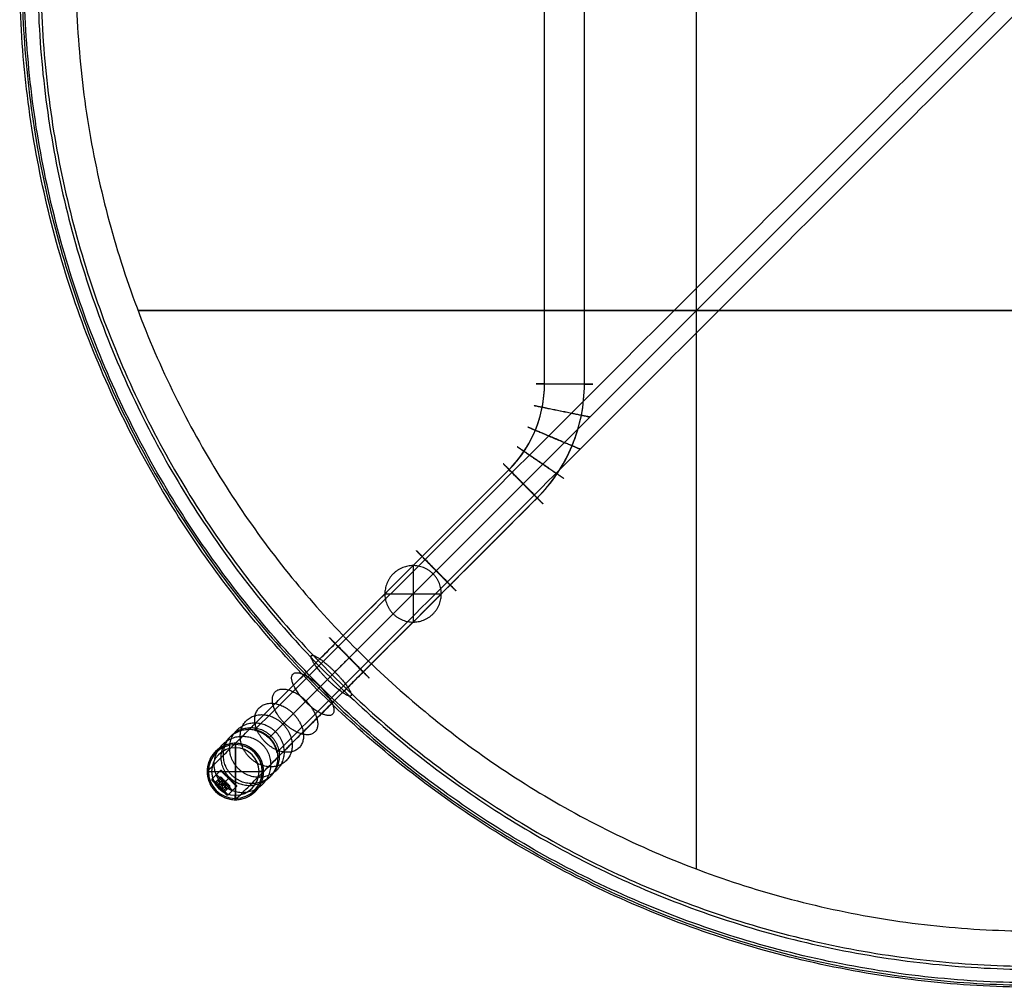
# Model space of a CAD drawing. Header units: millimetres. Extents: x -450 to 450, y -450 to 450.
# Tile 1 of 4: x -450 to -14, y -450 to -21. Entities that reach past the tile are written whole.
import ezdxf

# ---------------------------------------------------------------- set-up
doc = ezdxf.new("R2010")
doc.units = ezdxf.units.MM
doc.layers.add('BIG TABLE', color=7, linetype='Continuous', true_color=0x000000)
doc.layers.add('Défaut', color=7, linetype='Continuous', true_color=0x000000)

msp = doc.modelspace()

# ---------------------------------------------------------------- linework, layer by layer
at = {"layer": 'BIG TABLE'}
for p, q in [((-339.5, -339.5, 619.12), (339.52, 339.52, 619.12)), ((-339.37, -339.37, 633.12), (339.38, 339.38, 633.12)), ((-150.26, -397.55, 737.81), (-150.26, 150.26, 737.81)), ((-150.26, -397.55, 735.81), (-150.26, 150.26, 735.81)), ((-397.55, -150.26, 737.81), (150.26, -150.26, 737.81)), ((150.26, -150.26, 735.81), (-397.55, -150.26, 735.81)), ((-339.52, -339.52, 619.12), (-339.5, -339.5, 619.12)), ((-339.38, -339.38, 633.12), (-339.37, -339.37, 633.12)), ((-364.69, -357.62, 626.14), (-360.98, -353.91, 626.14)), ((-362.88, -359.82, 624.89), (-360.39, -357.33, 624.89)), ((-362.88, -359.82, 627.39), (-360.39, -357.33, 627.39)), ((-360.9, -356.81, 626.14), (-356.81, -360.9, 626.14)), ((-359.39, -355.14, 626.14), (-360.62, -353.91, 626.14)), ((-357.27, -357.27, 621.39), (-357.27, -357.27, 623.14)), ((-357.27, -357.27, 629.14), (-357.27, -357.27, 630.89)), ((-363.55, -359.47, 626.14), (-364.69, -358.33, 626.14)), ((-361.2, -359.16, 623.64), (-362.22, -358.14, 626.14)), ((-362.22, -358.14, 626.14), (-361.2, -359.16, 628.64)), ((-362.22, -360.18, 623.64), (-358.14, -360.18, 623.64)), ((-358.14, -360.18, 628.64), (-362.22, -360.18, 628.64)), ((-361.51, -361.51, 630.64), (-361.51, -361.51, 629.02)), ((-361.51, -361.51, 623.25), (-361.51, -361.51, 621.64)), ((-360.18, -362.22, 623.64), (-360.18, -358.14, 623.64)), ((-360.18, -362.22, 628.64), (-360.18, -358.14, 628.64)), ((-357.33, -360.39, 624.89), (-359.82, -362.88, 624.89)), ((-357.33, -360.39, 627.39), (-359.82, -362.88, 627.39)), ((-359.16, -361.2, 623.64), (-358.14, -362.22, 626.14)), ((-358.14, -362.22, 626.14), (-359.16, -361.2, 628.64)), ((-358.86, -358.86, 623.64), (-358.86, -358.86, 628.64)), ((-357.62, -364.69, 626.14), (-353.91, -360.98, 626.14)), ((-353.91, -360.62, 626.14), (-355.14, -359.39, 626.14)), ((-358.33, -364.69, 626.14), (-359.47, -363.55, 626.14))]:
    msp.add_line(p, q, dxfattribs=at)
at = {"layer": 'BIG TABLE', "extrusion": (0.707107, 0.707107, 0)}
for start, end in [(270, 90), (90, 270)]:
    msp.add_arc((0, 626.14, -508.12), 5, start, end, dxfattribs=at)
at = {"layer": 'BIG TABLE'}
for points, weights, degree, knots in [([(-318.14, 318.14, 714.77), (0, 636.29, 714.77), (318.14, 318.14, 714.77), (636.29, 0, 714.77), (318.14, -318.14, 714.77)], [1, 0.707106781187, 1, 0.707106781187, 1], 2, [-923.628313, -923.628313, -923.628313, -692.721234, -692.721234, -461.814156, -461.814156, -461.814156]), ([(317.44, -317.44, 714.69), (634.88, 0, 714.69), (317.44, 317.44, 714.69), (0, 634.88, 714.69), (-317.44, 317.44, 714.69)], [1, 0.707106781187, 1, 0.707106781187, 1], 2, [461.814156, 461.814156, 461.814156, 692.721234, 692.721234, 923.628313, 923.628313, 923.628313]), ([(-316.73, 316.73, 714.61), (0, 633.47, 714.61), (316.73, 316.73, 714.61), (633.47, 0, 714.61), (316.73, -316.73, 714.61)], [1, 0.707106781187, 1, 0.707106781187, 1], 2, [-923.628313, -923.628313, -923.628313, -692.721234, -692.721234, -461.814156, -461.814156, -461.814156]), ([(312.52, -312.52, 731.16), (625.04, 0, 731.16), (312.52, 312.52, 731.16), (0, 625.04, 731.16), (-312.52, 312.52, 731.16)], [0.867161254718, 0.613175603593, 0.867161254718, 0.613175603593, 0.867161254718], 2, [461.814156, 461.814156, 461.814156, 692.721234, 692.721234, 923.628313, 923.628313, 923.628313]), ([(311.56, -311.56, 729.69), (623.12, 0, 729.69), (311.56, 311.56, 729.69), (0, 623.12, 729.69), (-311.56, 311.56, 729.69)], [0.867161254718, 0.613175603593, 0.867161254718, 0.613175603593, 0.867161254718], 2, [461.814156, 461.814156, 461.814156, 692.721234, 692.721234, 923.628313, 923.628313, 923.628313]), ([(300.52, -300.52, 735.81), (601.04, 0, 735.81), (300.52, 300.52, 735.81), (0, 601.04, 735.81), (-300.52, 300.52, 735.81)], [1, 0.707106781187, 1, 0.707106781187, 1], 2, [461.814156, 461.814156, 461.814156, 692.721234, 692.721234, 923.628313, 923.628313, 923.628313]), ([(-300.52, 300.52, 737.81), (0, 601.04, 737.81), (300.52, 300.52, 737.81), (601.04, 0, 737.81), (300.52, -300.52, 737.81)], [1, 0.707106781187, 1, 0.707106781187, 1], 2, [-923.628313, -923.628313, -923.628313, -692.721234, -692.721234, -461.814156, -461.814156, -461.814156]), ([(318.14, -318.14, 714.77), (0, -636.29, 714.77), (-318.14, -318.14, 714.77), (-636.29, 0, 714.77), (-318.14, 318.14, 714.77)], [1, 0.707106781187, 1, 0.707106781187, 1], 2, [-461.814156, -461.814156, -461.814156, -230.907078, -230.907078, 0, 0, 0]), ([(-317.44, 317.44, 714.69), (-634.88, 0, 714.69), (-317.44, -317.44, 714.69), (0, -634.88, 714.69), (317.44, -317.44, 714.69)], [1, 0.707106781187, 1, 0.707106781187, 1], 2, [0, 0, 0, 230.907078, 230.907078, 461.814156, 461.814156, 461.814156]), ([(316.73, -316.73, 714.61), (0, -633.47, 714.61), (-316.73, -316.73, 714.61), (-633.47, 0, 714.61), (-316.73, 316.73, 714.61)], [1, 0.707106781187, 1, 0.707106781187, 1], 2, [-461.814156, -461.814156, -461.814156, -230.907078, -230.907078, 0, 0, 0]), ([(-312.52, 312.52, 731.16), (-625.04, 0, 731.16), (-312.52, -312.52, 731.16), (0, -625.04, 731.16), (312.52, -312.52, 731.16)], [0.867161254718, 0.613175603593, 0.867161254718, 0.613175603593, 0.867161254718], 2, [0, 0, 0, 230.907078, 230.907078, 461.814156, 461.814156, 461.814156]), ([(-311.56, 311.56, 729.69), (-623.12, 0, 729.69), (-311.56, -311.56, 729.69), (0, -623.12, 729.69), (311.56, -311.56, 729.69)], [0.867161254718, 0.613175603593, 0.867161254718, 0.613175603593, 0.867161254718], 2, [0, 0, 0, 230.907078, 230.907078, 461.814156, 461.814156, 461.814156]), ([(-300.52, 300.52, 735.81), (-601.04, 0, 735.81), (-300.52, -300.52, 735.81), (0, -601.04, 735.81), (300.52, -300.52, 735.81)], [1, 0.707106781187, 1, 0.707106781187, 1], 2, [0, 0, 0, 230.907078, 230.907078, 461.814156, 461.814156, 461.814156]), ([(-300.52, 300.52, 737.81), (-601.04, 0, 737.81), (-300.52, -300.52, 737.81), (0, -601.04, 737.81), (300.52, -300.52, 737.81)], [1, 0.707106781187, 1, 0.707106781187, 1], 2, [0, 0, 0, 230.907078, 230.907078, 461.814156, 461.814156, 461.814156]), ([(-345.91, -336.02, 626.12), (-345.92, -336.02, 626), (-345.91, -336.02, 625.88), (-345.91, -336.02, 625.77), (-345.9, -336.02, 625.65), (-345.89, -336.03, 625.53), (-345.88, -336.03, 625.42), (-345.85, -336.04, 625.18), (-345.82, -336.05, 624.95), (-345.76, -336.06, 624.72), (-345.66, -336.09, 624.27), (-345.5, -336.13, 623.83), (-345.31, -336.18, 623.4), (-345.11, -336.24, 622.98), (-344.87, -336.31, 622.58), (-344.61, -336.39, 622.21), (-344.47, -336.44, 622.02), (-344.33, -336.49, 621.84), (-344.18, -336.54, 621.67), (-344.04, -336.59, 621.5), (-343.88, -336.65, 621.33), (-343.72, -336.72, 621.17), (-343.41, -336.85, 620.86), (-343.07, -337, 620.57), (-342.72, -337.18, 620.32), (-342.37, -337.36, 620.06), (-342.01, -337.57, 619.85), (-341.65, -337.8, 619.67), (-341.28, -338.04, 619.49), (-340.92, -338.3, 619.35), (-340.56, -338.59, 619.26), (-340.2, -338.87, 619.17), (-339.85, -339.19, 619.12), (-339.52, -339.52, 619.12), (-339.52, -339.52, 619.12), (-339.52, -339.52, 619.12), (-339.52, -339.52, 619.12), (-339.18, -339.86, 619.12), (-338.86, -340.21, 619.17), (-338.57, -340.58, 619.26), (-338.29, -340.93, 619.36), (-338.03, -341.29, 619.49), (-337.8, -341.65, 619.67), (-337.57, -342, 619.84), (-337.37, -342.36, 620.05), (-337.19, -342.7, 620.3), (-337.01, -343.06, 620.56), (-336.85, -343.4, 620.85), (-336.72, -343.72, 621.17), (-336.46, -344.36, 621.81), (-336.29, -344.91, 622.56), (-336.18, -345.31, 623.4), (-336.13, -345.5, 623.82), (-336.09, -345.65, 624.25), (-336.06, -345.76, 624.69), (-336.05, -345.81, 624.93), (-336.04, -345.85, 625.16), (-336.03, -345.88, 625.4), (-336.03, -345.89, 625.52), (-336.02, -345.9, 625.64), (-336.02, -345.91, 625.76), (-336.02, -345.91, 625.88), (-336.02, -345.92, 626), (-336.02, -345.91, 626.12)], [1, 1, 1, 1, 1, 1, 1, 1, 1, 1, 1, 1, 1, 1, 1, 1, 1, 1, 1, 1, 1, 1, 1, 1, 1, 1, 1, 1, 1, 1, 1, 1, 1, 1, 1.00000047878, 1.00000095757, 1.00000143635, 1.00000143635, 1.00000143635, 1.00000143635, 1.00000143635, 1.00000143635, 1.00000143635, 1.00000143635, 1.00000143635, 1.00000143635, 1.00000143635, 1.00000143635, 1.00000143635, 1.00000143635, 1.00000143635, 1.00000143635, 1.00000143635, 1.00000143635, 1.00000143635, 1.00000143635, 1.00000143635, 1.00000143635, 1.00000143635, 1.00000143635, 1.00000143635, 1.00000095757, 1.00000047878, 1], 3, [-22.506634, -22.506634, -22.506634, -22.506634, -22.155032, -22.155032, -22.155032, -21.803432, -21.803432, -21.803432, -21.099948, -21.099948, -21.099948, -19.691469, -19.691469, -19.691469, -18.287134, -18.287134, -18.287134, -17.585973, -17.585973, -17.585973, -16.884824, -16.884824, -16.884824, -15.480752, -15.480752, -15.480752, -14.076119, -14.076119, -14.076119, -12.668593, -12.668593, -12.668593, -11.260501, -11.260501, -11.260501, -11.260476, -11.260476, -11.260476, -9.819615, -9.819615, -9.819615, -8.444828, -8.444828, -8.444828, -7.068574, -7.068574, -7.068574, -5.636122, -5.636122, -5.636122, -2.815003, -2.815003, -2.815003, -1.440382, -1.440382, -1.440382, -0.720041, -0.720041, -0.720041, -0.360021, -0.360021, -0.360021, 0, 0, 0, 0]), ([(-336.02, -345.91, 626.12), (-336.01, -345.91, 626.23), (-336.01, -345.91, 626.33), (-336.01, -345.9, 626.44), (-336.01, -345.9, 626.54), (-336.01, -345.89, 626.65), (-336.02, -345.87, 626.76), (-336.02, -345.85, 626.97), (-336.02, -345.81, 627.18), (-336.03, -345.77, 627.39), (-336.05, -345.66, 627.84), (-336.07, -345.51, 628.28), (-336.11, -345.32, 628.7), (-336.16, -345.11, 629.14), (-336.22, -344.86, 629.57), (-336.3, -344.58, 629.96), (-336.34, -344.43, 630.16), (-336.39, -344.28, 630.35), (-336.44, -344.13, 630.53), (-336.5, -343.97, 630.72), (-336.55, -343.8, 630.89), (-336.62, -343.63, 631.06), (-336.68, -343.46, 631.23), (-336.76, -343.29, 631.39), (-336.84, -343.1, 631.54), (-336.91, -342.92, 631.69), (-337, -342.74, 631.83), (-337.1, -342.55, 631.96), (-337.28, -342.17, 632.22), (-337.5, -341.79, 632.45), (-337.75, -341.4, 632.63), (-337.98, -341.05, 632.79), (-338.23, -340.7, 632.91), (-338.5, -340.36, 632.99), (-338.77, -340.02, 633.08), (-339.07, -339.69, 633.12), (-339.38, -339.38, 633.12), (-339.38, -339.38, 633.12), (-339.38, -339.38, 633.12), (-339.38, -339.38, 633.12), (-339.71, -339.05, 633.12), (-340.06, -338.74, 633.07), (-340.43, -338.45, 632.98), (-340.79, -338.16, 632.88), (-341.16, -337.9, 632.75), (-341.53, -337.67, 632.57), (-341.89, -337.44, 632.39), (-342.26, -337.24, 632.17), (-342.61, -337.06, 631.92), (-342.97, -336.89, 631.66), (-343.31, -336.74, 631.37), (-343.63, -336.62, 631.06), (-343.79, -336.56, 630.9), (-343.95, -336.5, 630.73), (-344.1, -336.45, 630.56), (-344.25, -336.4, 630.39), (-344.4, -336.36, 630.21), (-344.53, -336.32, 630.02), (-344.81, -336.23, 629.65), (-345.05, -336.17, 629.25), (-345.25, -336.13, 628.83), (-345.46, -336.08, 628.41), (-345.62, -336.05, 627.97), (-345.74, -336.03, 627.51), (-345.79, -336.03, 627.29), (-345.84, -336.02, 627.05), (-345.87, -336.02, 626.82), (-345.88, -336.02, 626.7), (-345.89, -336.01, 626.59), (-345.9, -336.01, 626.47), (-345.91, -336.01, 626.35), (-345.91, -336.01, 626.24), (-345.91, -336.02, 626.12)], [1, 1.00000047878, 1.00000095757, 1.00000143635, 1.00000143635, 1.00000143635, 1.00000143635, 1.00000143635, 1.00000143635, 1.00000143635, 1.00000143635, 1.00000143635, 1.00000143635, 1.00000143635, 1.00000143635, 1.00000143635, 1.00000143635, 1.00000143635, 1.00000143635, 1.00000143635, 1.00000143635, 1.00000143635, 1.00000143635, 1.00000143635, 1.00000143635, 1.00000143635, 1.00000143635, 1.00000143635, 1.00000143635, 1.00000143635, 1.00000143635, 1.00000143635, 1.00000143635, 1.00000143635, 1.00000143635, 1.00000143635, 1.00000143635, 1.00000095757, 1.00000047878, 1, 1, 1, 1, 1, 1, 1, 1, 1, 1, 1, 1, 1, 1, 1, 1, 1, 1, 1, 1, 1, 1, 1, 1, 1, 1, 1, 1, 1, 1, 1, 1, 1, 1], 3, [-22.569715, -22.569715, -22.569715, -22.569715, -22.249528, -22.249528, -22.249528, -21.929343, -21.929343, -21.929343, -21.28876, -21.28876, -21.28876, -19.896998, -19.896998, -19.896998, -18.41278, -18.41278, -18.41278, -17.671853, -17.671853, -17.671853, -16.930938, -16.930938, -16.930938, -16.185397, -16.185397, -16.185397, -15.439821, -15.439821, -15.439821, -13.946052, -13.946052, -13.946052, -12.616089, -12.616089, -12.616089, -11.285649, -11.285649, -11.285649, -11.285625, -11.285625, -11.285625, -9.871589, -9.871589, -9.871589, -8.458186, -8.458186, -8.458186, -7.048002, -7.048002, -7.048002, -5.638444, -5.638444, -5.638444, -4.93521, -4.93521, -4.93521, -4.231966, -4.231966, -4.231966, -2.823524, -2.823524, -2.823524, -1.410913, -1.410913, -1.410913, -0.705319, -0.705319, -0.705319, -0.352661, -0.352661, -0.352661, 0, 0, 0, 0]), ([(-357.44, -357.44, 621.14), (-360.98, -353.91, 621.14), (-360.98, -353.91, 626.14), (-360.98, -353.91, 631.14), (-357.44, -357.44, 631.14)], [1, 0.707106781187, 1, 0.707106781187, 1], 2, [0, 0, 0, 10, 10, 20, 20, 20]), ([(-357.27, -357.27, 630.89), (-360.62, -353.91, 630.89), (-360.62, -353.91, 626.14), (-360.62, -353.91, 621.39), (-357.27, -357.27, 621.39)], [1, 0.707106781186, 1, 0.707106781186, 1], 2, [0, 0, 0, 9.5, 9.5, 19, 19, 19]), ([(-357.27, -357.27, 623.14), (-359.39, -355.14, 623.14), (-359.39, -355.14, 626.14), (-359.39, -355.14, 629.14), (-357.27, -357.27, 629.14)], [1, 0.707106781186, 1, 0.707106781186, 1], 2, [0, 0, 0, 6, 6, 12, 12, 12]), ([(-357.44, -357.44, 621.14), (-353.91, -360.98, 621.14), (-353.91, -360.98, 626.14), (-353.91, -360.98, 631.14), (-357.44, -357.44, 631.14)], [1, 0.707106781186, 1, 0.707106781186, 1], 2, [0, 0, 0, 10, 10, 20, 20, 20]), ([(-357.27, -357.27, 630.89), (-353.91, -360.62, 630.89), (-353.91, -360.62, 626.14), (-353.91, -360.62, 621.39), (-357.27, -357.27, 621.39)], [1, 0.707106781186, 1, 0.707106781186, 1], 2, [-19, -19, -19, -9.5, -9.5, 0, 0, 0]), ([(-357.27, -357.27, 629.14), (-355.14, -359.39, 629.14), (-355.14, -359.39, 626.14), (-355.14, -359.39, 623.14), (-357.27, -357.27, 623.14)], [1, 0.707106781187, 1, 0.707106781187, 1], 2, [0, 0, 0, 6, 6, 12, 12, 12]), ([(-361.15, -361.15, 631.14), (-364.69, -357.62, 631.14), (-364.69, -357.62, 626.14), (-364.69, -357.62, 621.14), (-361.15, -361.15, 621.14)], [1, 0.707106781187, 1, 0.707106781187, 1], 2, [0, 0, 0, 10, 10, 20, 20, 20]), ([(-361.51, -361.51, 621.64), (-364.69, -358.33, 621.64), (-364.69, -358.33, 626.14), (-364.69, -358.33, 630.64), (-361.51, -361.51, 630.64)], [1, 0.707106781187, 1, 0.707106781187, 1], 2, [0, 0, 0, 9, 9, 18, 18, 18]), ([(-361.51, -361.51, 621.64), (-358.33, -364.69, 621.64), (-358.33, -364.69, 626.14), (-358.33, -364.69, 630.64), (-361.51, -361.51, 630.64)], [1, 0.707106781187, 1, 0.707106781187, 1], 2, [-18, -18, -18, -9, -9, 0, 0, 0]), ([(-361.15, -361.15, 631.14), (-357.62, -364.69, 631.14), (-357.62, -364.69, 626.14), (-357.62, -364.69, 621.14), (-361.15, -361.15, 621.14)], [1, 0.707106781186, 1, 0.707106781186, 1], 2, [0, 0, 0, 10, 10, 20, 20, 20])]:
    msp.add_rational_spline(points, weights, degree=degree, knots=knots, dxfattribs=at)
for points in [[(336, 345.88, 626.12), (-4.94, 4.94, 626.12), (-345.89, -335.99, 626.12)], [(345.89, -335.99, 626.12), (4.96, 4.95, 626.12), (-335.98, 345.9, 626.12)], [(-345.9, 336.03, 626.12), (-4.94, -4.94, 626.12), (336.02, -345.9, 626.12)], [(-336.02, -345.91, 626.12), (4.95, -4.95, 626.12), (345.91, 336.01, 626.12)], [(-316.73, -316.73, 714.61), (-317.44, -317.44, 714.69), (-318.14, -318.14, 714.77)], [(-345.89, -335.99, 626.12), (-345.9, -336, 626.12), (-345.91, -336.02, 626.12)], [(-360.9, -356.81, 626.14), (-362.22, -358.14, 626.14), (-363.55, -359.47, 626.14)], [(-361.15, -361.15, 631.14), (-359.3, -359.3, 631.14), (-357.44, -357.44, 631.14)], [(-357.44, -357.44, 621.14), (-359.3, -359.3, 621.14), (-361.15, -361.15, 621.14)], [(-360.62, -353.91, 626.14), (-360.8, -353.91, 626.14), (-360.98, -353.91, 626.14)], [(-360.9, -356.81, 626.14), (-360.39, -357.33, 624.89), (-359.88, -357.84, 623.64)], [(-359.88, -357.84, 628.64), (-360.39, -357.33, 627.39), (-360.9, -356.81, 626.14)], [(-357.27, -357.27, 621.39), (-357.35, -357.35, 621.26), (-357.44, -357.44, 621.14)], [(-357.44, -357.44, 631.14), (-357.35, -357.35, 631.01), (-357.27, -357.27, 630.89)], [(-357.27, -357.27, 621.39), (-357.35, -357.35, 621.26), (-357.44, -357.44, 621.14)], [(-357.27, -357.27, 630.89), (-357.35, -357.35, 631.01), (-357.44, -357.44, 631.14)], [(-364.69, -358.33, 626.14), (-364.69, -357.97, 626.14), (-364.69, -357.62, 626.14)], [(-362.53, -360.49, 623.64), (-361.2, -359.16, 623.64), (-359.88, -357.84, 623.64)], [(-362.53, -360.49, 628.64), (-361.2, -359.16, 628.64), (-359.88, -357.84, 628.64)], [(-361.51, -361.51, 630.64), (-361.33, -361.33, 630.89), (-361.15, -361.15, 631.14)], [(-361.15, -361.15, 621.14), (-361.33, -361.33, 621.39), (-361.51, -361.51, 621.64)], [(-361.51, -361.51, 630.64), (-361.33, -361.33, 630.89), (-361.15, -361.15, 631.14)], [(-361.51, -361.51, 621.64), (-361.33, -361.33, 621.39), (-361.15, -361.15, 621.14)], [(-361.35, -361.35, 628.64), (-361.43, -361.43, 628.83), (-361.51, -361.51, 629.02)], [(-361.35, -361.35, 623.64), (-361.43, -361.43, 623.44), (-361.51, -361.51, 623.25)], [(-361.43, -361.43, 628.85), (-361.47, -361.47, 628.94), (-361.51, -361.51, 629.02)], [(-361.35, -361.35, 628.64), (-361.39, -361.39, 628.74), (-361.43, -361.43, 628.85)], [(-360.49, -362.53, 623.64), (-359.16, -361.2, 623.64), (-357.84, -359.88, 623.64)], [(-360.49, -362.53, 628.64), (-359.16, -361.2, 628.64), (-357.84, -359.88, 628.64)], [(-359.88, -357.84, 623.64), (-358.86, -358.86, 623.64), (-357.84, -359.88, 623.64)], [(-357.84, -359.88, 628.64), (-358.86, -358.86, 628.64), (-359.88, -357.84, 628.64)], [(-359.47, -363.55, 626.14), (-358.14, -362.22, 626.14), (-356.81, -360.9, 626.14)], [(-357.84, -359.88, 623.64), (-357.33, -360.39, 624.89), (-356.81, -360.9, 626.14)], [(-356.81, -360.9, 626.14), (-357.33, -360.39, 627.39), (-357.84, -359.88, 628.64)], [(-353.91, -360.62, 626.14), (-353.91, -360.8, 626.14), (-353.91, -360.98, 626.14)], [(-358.33, -364.69, 626.14), (-357.97, -364.69, 626.14), (-357.62, -364.69, 626.14)]]:
    msp.add_open_spline(points, degree=2, dxfattribs=at)
for points, weights in [([(-318.14, -318.14, 714.77), (-316.86, -316.86, 737.81), (-300.52, -300.52, 737.81)], [1, 0.734322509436, 1]), ([(-300.52, -300.52, 735.81), (-315.55, -315.55, 735.81), (-316.73, -316.73, 714.61)], [1, 0.734322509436, 1]), ([(-362.53, -360.49, 623.64), (-363.55, -359.47, 624.47), (-363.55, -359.47, 626.14)], [1, 0.866025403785, 1]), ([(-363.55, -359.47, 626.14), (-363.55, -359.47, 627.8), (-362.53, -360.49, 628.64)], [1, 0.866025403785, 1]), ([(-361.51, -361.51, 629.02), (-362.05, -360.96, 629.02), (-362.53, -360.49, 628.64)], [1, 0.965925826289, 1]), ([(-360.49, -362.53, 623.64), (-361.51, -361.51, 622.8), (-362.53, -360.49, 623.64)], [1, 0.866025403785, 1]), ([(-361.43, -361.43, 628.83), (-361.8, -361.06, 628.83), (-362.14, -360.72, 628.64)], [1, 0.925961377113, 0.889354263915]), ([(-361.51, -361.51, 629.02), (-360.96, -362.05, 629.02), (-360.49, -362.53, 628.64)], [1, 0.965925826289, 1]), ([(-360.72, -362.14, 628.64), (-361.06, -361.8, 628.83), (-361.43, -361.43, 628.83)], [0.889355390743, 0.925962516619, 1]), ([(-359.47, -363.55, 626.14), (-359.47, -363.55, 624.47), (-360.49, -362.53, 623.64)], [1, 0.866025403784, 1]), ([(-360.49, -362.53, 628.64), (-359.47, -363.55, 627.8), (-359.47, -363.55, 626.14)], [1, 0.866025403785, 1])]:
    msp.add_rational_spline(points, weights, degree=2, dxfattribs=at)
for points, knots in [([(-336.02, -345.91, 626.12), (-336.01, -345.91, 626.17), (-336.01, -345.91, 626.21), (-336.01, -345.91, 626.38), (-336.01, -345.9, 626.5), (-336.02, -345.87, 626.86), (-336.02, -345.83, 627.09), (-336.04, -345.68, 627.8), (-336.07, -345.52, 628.25), (-336.2, -344.92, 629.56), (-336.34, -344.35, 630.34), (-336.59, -343.7, 630.99), (-336.71, -343.37, 631.32), (-336.86, -343.02, 631.61), (-337.2, -342.3, 632.14), (-337.41, -341.93, 632.36), (-338.11, -340.8, 632.92), (-338.69, -340.05, 633.12), (-339.37, -339.37, 633.12), (-340.05, -338.68, 633.12), (-340.8, -338.1, 632.92), (-341.92, -337.4, 632.36), (-342.29, -337.19, 632.14), (-343.01, -336.84, 631.61), (-343.36, -336.7, 631.32), (-343.68, -336.57, 630.99), (-344.33, -336.33, 630.34), (-344.9, -336.18, 629.56), (-345.5, -336.05, 628.25), (-345.65, -336.02, 627.8), (-345.81, -336, 627.09), (-345.84, -335.99, 626.86), (-345.88, -335.99, 626.5), (-345.89, -335.99, 626.38), (-345.89, -335.99, 626.21), (-345.89, -335.99, 626.17), (-345.89, -335.99, 626.12)], [0.220627, 0.220627, 0.220627, 0.220627, 0.361412, 0.361412, 0.722821, 0.722821, 1.446043, 1.446043, 2.893539, 2.893539, 5.775663, 5.775663, 5.775663, 7.210768, 7.210768, 8.646897, 8.646897, 11.543417, 11.543417, 11.543417, 14.438394, 14.438394, 15.873735, 15.873735, 17.308054, 17.308054, 17.308054, 20.189172, 20.189172, 21.636028, 21.636028, 22.358926, 22.358926, 22.720176, 22.720176, 22.860805, 22.860805, 22.860805, 22.860805]), ([(-345.89, -335.99, 626.12), (-345.89, -335.99, 626.07), (-345.89, -335.99, 626.03), (-345.89, -336, 625.86), (-345.89, -336, 625.74), (-345.86, -336.01, 625.38), (-345.83, -336.02, 625.15), (-345.69, -336.05, 624.44), (-345.54, -336.09, 623.99), (-344.97, -336.25, 622.68), (-344.42, -336.41, 621.9), (-343.78, -336.67, 621.25), (-343.46, -336.8, 620.92), (-343.12, -336.95, 620.62), (-342.41, -337.32, 620.1), (-342.04, -337.52, 619.87), (-340.93, -338.24, 619.32), (-340.19, -338.82, 619.12), (-339.51, -339.51, 619.12), (-338.83, -340.19, 619.12), (-338.24, -340.93, 619.32), (-337.53, -342.05, 619.87), (-337.33, -342.42, 620.1), (-336.97, -343.13, 620.62), (-336.81, -343.47, 620.92), (-336.68, -343.79, 621.25), (-336.43, -344.44, 621.9), (-336.26, -344.99, 622.68), (-336.11, -345.56, 623.99), (-336.08, -345.71, 624.44), (-336.04, -345.85, 625.15), (-336.03, -345.88, 625.38), (-336.02, -345.91, 625.74), (-336.02, -345.91, 625.86), (-336.02, -345.92, 626.03), (-336.02, -345.92, 626.07), (-336.02, -345.91, 626.12)], [0.220642, 0.220642, 0.220642, 0.220642, 0.359559, 0.359559, 0.719118, 0.719118, 1.438652, 1.438652, 2.879046, 2.879046, 5.748253, 5.748253, 5.748253, 7.179377, 7.179377, 8.611472, 8.611472, 11.498555, 11.498555, 11.498555, 14.387103, 14.387103, 15.819944, 15.819944, 17.251812, 17.251812, 17.251812, 20.121929, 20.121929, 21.562914, 21.562914, 22.282746, 22.282746, 22.642451, 22.642451, 22.781511, 22.781511, 22.781511, 22.781511]), ([(-336.02, -345.91, 626.12), (-336.01, -345.91, 626.17), (-336.01, -345.91, 626.21), (-336.01, -345.91, 626.38), (-336.01, -345.9, 626.5), (-336.02, -345.87, 626.86), (-336.02, -345.83, 627.09), (-336.04, -345.68, 627.8), (-336.07, -345.52, 628.25), (-336.2, -344.92, 629.56), (-336.34, -344.35, 630.34), (-336.59, -343.7, 630.99), (-336.71, -343.37, 631.32), (-336.86, -343.02, 631.61), (-337.2, -342.3, 632.14), (-337.41, -341.93, 632.36), (-338.11, -340.8, 632.92), (-338.69, -340.05, 633.12), (-339.37, -339.37, 633.12), (-340.05, -338.68, 633.12), (-340.8, -338.1, 632.92), (-341.92, -337.4, 632.36), (-342.29, -337.19, 632.14), (-343.01, -336.84, 631.61), (-343.36, -336.7, 631.32), (-343.68, -336.57, 630.99), (-344.33, -336.33, 630.34), (-344.9, -336.18, 629.56), (-345.5, -336.05, 628.25), (-345.65, -336.02, 627.8), (-345.81, -336, 627.09), (-345.84, -335.99, 626.86), (-345.88, -335.99, 626.5), (-345.89, -335.99, 626.38), (-345.89, -335.99, 626.21), (-345.89, -335.99, 626.17), (-345.89, -335.99, 626.12)], [0.220627, 0.220627, 0.220627, 0.220627, 0.361412, 0.361412, 0.722821, 0.722821, 1.446043, 1.446043, 2.893539, 2.893539, 5.775663, 5.775663, 5.775663, 7.210768, 7.210768, 8.646897, 8.646897, 11.543417, 11.543417, 11.543417, 14.438394, 14.438394, 15.873735, 15.873735, 17.308054, 17.308054, 17.308054, 20.189172, 20.189172, 21.636028, 21.636028, 22.358926, 22.358926, 22.720176, 22.720176, 22.860805, 22.860805, 22.860805, 22.860805]), ([(-345.89, -335.99, 626.12), (-345.89, -335.99, 626.07), (-345.89, -335.99, 626.03), (-345.89, -336, 625.86), (-345.89, -336, 625.74), (-345.86, -336.01, 625.38), (-345.83, -336.02, 625.15), (-345.69, -336.05, 624.44), (-345.54, -336.09, 623.99), (-344.97, -336.25, 622.68), (-344.42, -336.41, 621.9), (-343.78, -336.67, 621.25), (-343.46, -336.8, 620.92), (-343.12, -336.95, 620.62), (-342.41, -337.32, 620.1), (-342.04, -337.52, 619.87), (-340.93, -338.24, 619.32), (-340.19, -338.82, 619.12), (-339.51, -339.51, 619.12), (-338.83, -340.19, 619.12), (-338.24, -340.93, 619.32), (-337.53, -342.05, 619.87), (-337.33, -342.42, 620.1), (-336.97, -343.13, 620.62), (-336.81, -343.47, 620.92), (-336.68, -343.79, 621.25), (-336.43, -344.44, 621.9), (-336.26, -344.99, 622.68), (-336.11, -345.56, 623.99), (-336.08, -345.71, 624.44), (-336.04, -345.85, 625.15), (-336.03, -345.88, 625.38), (-336.02, -345.91, 625.74), (-336.02, -345.91, 625.86), (-336.02, -345.92, 626.03), (-336.02, -345.92, 626.07), (-336.02, -345.91, 626.12)], [0.220642, 0.220642, 0.220642, 0.220642, 0.359559, 0.359559, 0.719118, 0.719118, 1.438652, 1.438652, 2.879046, 2.879046, 5.748253, 5.748253, 5.748253, 7.179377, 7.179377, 8.611472, 8.611472, 11.498555, 11.498555, 11.498555, 14.387103, 14.387103, 15.819944, 15.819944, 17.251812, 17.251812, 17.251812, 20.121929, 20.121929, 21.562914, 21.562914, 22.282746, 22.282746, 22.642451, 22.642451, 22.781511, 22.781511, 22.781511, 22.781511]), ([(-362.53, -360.49, 623.64), (-362.56, -360.36, 623.84), (-362.61, -360.23, 624.05), (-362.72, -360.01, 624.47), (-362.79, -359.9, 624.68), (-363.06, -359.64, 625.32), (-363.29, -359.54, 625.73), (-363.55, -359.47, 626.14)], [-2.937182, -2.937182, -2.937182, -2.937182, -2.202886, -2.202886, -1.468591, -1.468591, 0, 0, 0, 0]), ([(-363.55, -359.47, 626.14), (-363.42, -359.5, 626.34), (-363.29, -359.55, 626.55), (-363.07, -359.66, 626.97), (-362.97, -359.73, 627.18), (-362.71, -359.99, 627.82), (-362.6, -360.22, 628.23), (-362.53, -360.49, 628.64)], [-2.937182, -2.937182, -2.937182, -2.937182, -2.202886, -2.202886, -1.468591, -1.468591, 0, 0, 0, 0]), ([(-362.53, -360.49, 628.64), (-362.32, -360.6, 628.64), (-362.11, -360.73, 628.64), (-361.71, -361.02, 628.64), (-361.52, -361.18, 628.64), (-361.35, -361.35, 628.64)], [-1.46672, -1.46672, -1.46672, -1.46672, -0.73336, -0.73336, 0, 0, 0, 0]), ([(-360.49, -362.53, 623.64), (-360.61, -362.31, 623.64), (-360.73, -362.1, 623.64), (-361.02, -361.71, 623.64), (-361.18, -361.52, 623.64), (-361.52, -361.18, 623.64), (-361.71, -361.02, 623.64), (-362.11, -360.73, 623.64), (-362.32, -360.6, 623.64), (-362.53, -360.49, 623.64)], [-2.93344, -2.93344, -2.93344, -2.93344, -2.20008, -2.20008, -1.46672, -1.46672, -0.73336, -0.73336, 0, 0, 0, 0]), ([(-361.35, -361.35, 628.64), (-361.18, -361.52, 628.64), (-361.02, -361.71, 628.64), (-360.73, -362.1, 628.64), (-360.61, -362.31, 628.64), (-360.49, -362.53, 628.64)], [-1.46672, -1.46672, -1.46672, -1.46672, -0.73336, -0.73336, 0, 0, 0, 0]), ([(-359.47, -363.55, 626.14), (-359.5, -363.42, 625.93), (-359.55, -363.29, 625.73), (-359.66, -363.07, 625.31), (-359.73, -362.97, 625.1), (-359.99, -362.71, 624.46), (-360.22, -362.6, 624.05), (-360.49, -362.53, 623.64)], [-2.937182, -2.937182, -2.937182, -2.937182, -2.202886, -2.202886, -1.468591, -1.468591, 0, 0, 0, 0]), ([(-360.49, -362.53, 628.64), (-360.36, -362.56, 628.43), (-360.23, -362.61, 628.23), (-360.01, -362.72, 627.81), (-359.9, -362.79, 627.6), (-359.64, -363.06, 626.96), (-359.54, -363.29, 626.55), (-359.47, -363.55, 626.14)], [-2.937182, -2.937182, -2.937182, -2.937182, -2.202886, -2.202886, -1.468591, -1.468591, 0, 0, 0, 0])]:
    msp.add_open_spline(points, degree=3, knots=knots, dxfattribs=at)
at = {"layer": 'Défaut'}
for p, q in [((-275.72, -263.22, 735.81), (-275.72, -288.22, 735.81)), ((-275.72, -263.22, 697.8), (-275.72, -288.22, 697.8)), ((-288.22, -275.72, 735.81), (-263.22, -275.72, 735.81)), ((-288.22, -275.72, 697.8), (-263.22, -275.72, 697.8)), ((-354.45, -343.87, 1.81), (-354.45, -364.87, 1.81)), ((-354.39, -341.87, 7.81), (-354.39, -366.87, 7.81)), ((-366.89, -354.37, 7.93), (-341.89, -354.37, 7.68)), ((-364.95, -354.37, 1.91), (-343.95, -354.37, 1.7))]:
    msp.add_line(p, q, dxfattribs=at)
at = {"layer": 'Défaut', "extrusion": (-0.009872, 9.68082e-07, -0.999951)}
for centre, radius in [((354.45, -354.37, -0.31), 12.5), ((354.45, -354.37, 1.11), 11.91), ((354.45, -354.37, 1.69), 10.5)]:
    msp.add_circle(centre, radius, dxfattribs=at)
at = {"layer": 'Défaut'}
for points, degree in [([(-217.55, -182.68, 688.89), (-217.55, -60.81, 688.89), (-217.55, 61.06, 688.89), (-217.55, 182.92, 688.89)], 3), ([(-217.55, -182.8, 706.57), (-217.55, -60.93, 706.57), (-217.55, 60.93, 706.57), (-217.55, 182.8, 706.57)], 3), ([(-199.87, -182.8, 688.89), (-199.87, -60.93, 688.89), (-199.87, 60.93, 688.89), (-199.87, 182.8, 688.89)], 3), ([(-199.87, -182.92, 706.57), (-199.87, -61.06, 706.57), (-199.87, 60.81, 706.57), (-199.87, 182.68, 706.57)], 3), ([(-310.27, -297.74, 706.57), (-284.6, -272.07, 706.57), (-258.93, -246.4, 706.57), (-233.26, -220.73, 706.57)], 3), ([(-310.18, -297.65, 688.89), (-284.51, -271.98, 688.89), (-258.84, -246.31, 688.89), (-233.17, -220.64, 688.89)], 3), ([(-297.85, -310.33, 706.57), (-272.18, -284.66, 706.57), (-246.51, -258.99, 706.57), (-220.84, -233.32, 706.57)], 3), ([(-297.77, -310.24, 688.89), (-272.1, -284.57, 688.89), (-246.43, -258.9, 688.89), (-220.76, -233.23, 688.89)], 3), ([(-275.72, -263.22, 735.81), (-275.72, -263.22, 716.8), (-275.72, -263.22, 697.8)], 2), ([(-288.22, -275.72, 735.81), (-288.22, -275.72, 716.8), (-288.22, -275.72, 697.8)], 2), ([(-263.22, -275.72, 735.81), (-263.22, -275.72, 716.8), (-263.22, -275.72, 697.8)], 2), ([(-275.72, -288.22, 735.81), (-275.72, -288.22, 716.8), (-275.72, -288.22, 697.8)], 2), ([(-354.39, -341.87, 7.81), (-352.33, -339.8, 217.24), (-350.26, -337.73, 426.69), (-348.19, -335.66, 636.12)], 3), ([(-354.39, -341.87, 7.81), (-354.41, -341.87, 5.81), (-354.43, -341.87, 3.81)], 2), ([(-366.89, -354.37, 7.93), (-364.83, -352.3, 217.37), (-362.76, -350.23, 426.81), (-360.69, -348.16, 636.25)], 3), ([(-341.89, -354.37, 7.68), (-339.83, -352.3, 217.12), (-337.76, -350.23, 426.56), (-335.69, -348.16, 636)], 3), ([(-366.89, -354.37, 7.93), (-366.91, -354.37, 5.93), (-366.93, -354.37, 3.93)], 2), ([(-341.89, -354.37, 7.68), (-341.91, -354.37, 5.68), (-341.93, -354.37, 3.68)], 2), ([(-354.39, -366.87, 7.81), (-352.33, -364.8, 217.24), (-350.26, -362.73, 426.69), (-348.19, -360.66, 636.12)], 3), ([(-354.39, -366.87, 7.81), (-354.41, -366.87, 5.81), (-354.43, -366.87, 3.81)], 2)]:
    msp.add_open_spline(points, degree=degree, dxfattribs=at)
for points, knots in [([(-233.26, -220.73, 706.57), (-230.8, -218.27, 706.57), (-226.32, -212.82, 706.57), (-221.3, -203.46, 706.57), (-218.23, -193.3, 706.57), (-217.54, -186.28, 706.57), (-217.55, -182.8, 706.57)], [0, 0, 0, 0, 12.152414, 24.543683, 36.934952, 49.087366, 49.087366, 49.087366, 49.087366]), ([(-233.17, -220.64, 688.89), (-230.72, -218.18, 688.89), (-226.25, -212.72, 688.89), (-221.26, -203.35, 688.89), (-218.21, -193.18, 688.89), (-217.54, -186.15, 688.89), (-217.55, -182.68, 688.89)], [0, 0, 0, 0, 12.152414, 24.543683, 36.934952, 49.087366, 49.087366, 49.087366, 49.087366]), ([(-220.84, -233.32, 706.57), (-217.57, -230.05, 706.57), (-211.6, -222.82, 706.57), (-204.91, -210.39, 706.57), (-200.8, -196.88, 706.57), (-199.88, -187.54, 706.57), (-199.87, -182.92, 706.57)], [0, 0, 0, 0, 12.152414, 24.543683, 36.934952, 49.087366, 49.087366, 49.087366, 49.087366]), ([(-220.76, -233.23, 688.89), (-217.49, -229.96, 688.89), (-211.53, -222.72, 688.89), (-204.86, -210.27, 688.89), (-200.78, -196.76, 688.89), (-199.87, -187.42, 688.89), (-199.87, -182.8, 688.89)], [0, 0, 0, 0, 12.152414, 24.543683, 36.934952, 49.087366, 49.087366, 49.087366, 49.087366]), ([(-360.69, -348.16, 636.25), (-360.65, -348.12, 640.56), (-359.99, -347.46, 649.44), (-357.2, -344.67, 662.57), (-352.47, -339.95, 675.17), (-345.92, -333.39, 686.39), (-337.9, -325.37, 695.49), (-328.93, -316.4, 702), (-319.6, -307.08, 705.76), (-313.32, -300.79, 706.57), (-310.27, -297.74, 706.57)], [0, 0, 0, 0, 11.349424, 23.368313, 35.878852, 48.650697, 61.422416, 73.932771, 85.951373, 97.300207, 97.300207, 97.300207, 97.300207]), ([(-348.19, -335.66, 636.12), (-348.15, -335.63, 639.37), (-347.65, -335.12, 646.04), (-345.53, -333, 655.91), (-341.96, -329.43, 665.38), (-337.02, -324.49, 673.8), (-330.97, -318.45, 680.63), (-324.22, -311.69, 685.5), (-317.2, -304.67, 688.31), (-312.47, -299.95, 688.9), (-310.18, -297.65, 688.89)], [0, 0, 0, 0, 11.349424, 23.368313, 35.878852, 48.650697, 61.422416, 73.932771, 85.951373, 97.300207, 97.300207, 97.300207, 97.300207]), ([(-348.19, -360.66, 636.12), (-348.15, -360.63, 640.44), (-347.5, -359.98, 649.32), (-344.73, -357.2, 662.46), (-340.02, -352.49, 675.06), (-333.48, -345.96, 686.3), (-325.47, -337.94, 695.42), (-316.51, -328.98, 701.95), (-307.19, -319.66, 705.74), (-300.91, -313.38, 706.56), (-297.85, -310.33, 706.57)], [0, 0, 0, 0, 11.349424, 23.368313, 35.878852, 48.650697, 61.422416, 73.932771, 85.951373, 97.300207, 97.300207, 97.300207, 97.300207]), ([(-335.69, -348.16, 636), (-335.66, -348.13, 639.25), (-335.16, -347.63, 645.92), (-333.07, -345.54, 655.8), (-329.51, -341.98, 665.27), (-324.58, -337.05, 673.71), (-318.55, -331.02, 680.56), (-311.8, -324.27, 685.46), (-304.79, -317.26, 688.28), (-300.06, -312.53, 688.89), (-297.77, -310.24, 688.89)], [0, 0, 0, 0, 11.349424, 23.368313, 35.878852, 48.650697, 61.422416, 73.932771, 85.951373, 97.300207, 97.300207, 97.300207, 97.300207])]:
    msp.add_open_spline(points, degree=3, knots=knots, dxfattribs=at)
for points, weights, knots in [([(-199.87, -182.8, 688.89), (-208.71, -182.68, 680.05), (-217.55, -182.68, 688.89), (-226.38, -182.68, 697.73), (-217.55, -182.8, 706.57), (-208.71, -182.92, 715.41), (-199.87, -182.92, 706.57), (-191.03, -182.92, 697.73), (-199.87, -182.8, 688.89)], [1, 0.707106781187, 1, 0.707106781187, 1, 0.707106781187, 1, 0.707106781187, 1], [0, 0, 0, 19.634954, 19.634954, 39.269908, 39.269908, 58.904862, 58.904862, 78.539816, 78.539816, 78.539816]), ([(-201.21, -196.58, 688.89), (-209.86, -194.75, 680.05), (-218.53, -193.04, 688.89), (-227.2, -191.33, 697.73), (-218.56, -193.16, 706.57), (-209.91, -194.99, 715.41), (-201.24, -196.7, 706.57), (-192.56, -198.41, 697.73), (-201.21, -196.58, 688.89)], [1, 0.707106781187, 1, 0.707106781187, 1, 0.707106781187, 1, 0.707106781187, 1], [0, 0, 0, 19.634954, 19.634954, 39.269908, 39.269908, 58.904862, 58.904862, 78.539816, 78.539816, 78.539816]), ([(-205.3, -210.09, 688.89), (-213.42, -206.59, 680.05), (-221.58, -203.21, 688.89), (-229.75, -199.83, 697.73), (-221.63, -203.33, 706.57), (-213.51, -206.82, 715.41), (-205.34, -210.21, 706.57), (-197.18, -213.59, 697.73), (-205.3, -210.09, 688.89)], [1, 0.707106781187, 1, 0.707106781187, 1, 0.707106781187, 1, 0.707106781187, 1], [0, 0, 0, 19.634954, 19.634954, 39.269908, 39.269908, 58.904862, 58.904862, 78.539816, 78.539816, 78.539816]), ([(-211.96, -222.53, 688.89), (-219.23, -217.51, 680.05), (-226.57, -212.58, 688.89), (-233.91, -207.66, 697.73), (-226.64, -212.69, 706.57), (-219.37, -217.71, 715.41), (-212.03, -222.64, 706.57), (-204.69, -227.56, 697.73), (-211.96, -222.53, 688.89)], [1, 0.707106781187, 1, 0.707106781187, 1, 0.707106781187, 1, 0.707106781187, 1], [0, 0, 0, 19.634954, 19.634954, 39.269908, 39.269908, 58.904862, 58.904862, 78.539816, 78.539816, 78.539816]), ([(-220.76, -233.23, 688.89), (-226.92, -226.89, 680.05), (-233.17, -220.64, 688.89), (-239.42, -214.39, 697.73), (-233.26, -220.73, 706.57), (-227.09, -227.07, 715.41), (-220.84, -233.32, 706.57), (-214.59, -239.57, 697.73), (-220.76, -233.23, 688.89)], [1, 0.707106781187, 1, 0.707106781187, 1, 0.707106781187, 1, 0.707106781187, 1], [0, 0, 0, 19.634954, 19.634954, 39.269908, 39.269908, 58.904862, 58.904862, 78.539816, 78.539816, 78.539816]), ([(-259.26, -271.73, 688.89), (-265.42, -265.4, 680.05), (-271.67, -259.15, 688.89), (-277.92, -252.9, 697.73), (-271.76, -259.23, 706.57), (-265.6, -265.57, 715.41), (-259.35, -271.82, 706.57), (-253.1, -278.07, 697.73), (-259.26, -271.73, 688.89)], [1, 0.707106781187, 1, 0.707106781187, 1, 0.707106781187, 1, 0.707106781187, 1], [0, 0, 0, 19.634954, 19.634954, 39.269908, 39.269908, 58.904862, 58.904862, 78.539816, 78.539816, 78.539816]), ([(-288.22, -275.72, 735.81), (-288.22, -263.22, 735.81), (-275.72, -263.22, 735.81), (-263.22, -263.22, 735.81), (-263.22, -275.72, 735.81), (-263.22, -288.22, 735.81), (-275.72, -288.22, 735.81), (-288.22, -288.22, 735.81), (-288.22, -275.72, 735.81)], [1, 0.707106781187, 1, 0.707109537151, 1, 0.707106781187, 1, 0.707106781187, 1], [-49.999805, -49.999805, -49.999805, -24.999805, -24.999805, 0, 0, 25.000097, 25.000097, 50.000097, 50.000097, 50.000097]), ([(-288.22, -275.72, 697.8), (-288.22, -263.22, 697.8), (-275.72, -263.22, 697.8), (-263.22, -263.22, 697.8), (-263.22, -275.72, 697.8), (-263.22, -288.22, 697.8), (-275.72, -288.22, 697.8), (-288.22, -288.22, 697.8), (-288.22, -275.72, 697.8)], [1, 0.707106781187, 1, 0.707109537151, 1, 0.707106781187, 1, 0.707106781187, 1], [-49.999805, -49.999805, -49.999805, -24.999805, -24.999805, 0, 0, 25.000097, 25.000097, 50.000097, 50.000097, 50.000097]), ([(-288.22, -275.72, 716.8), (-288.22, -263.22, 716.8), (-275.72, -263.22, 716.8), (-263.22, -263.22, 716.8), (-263.22, -275.72, 716.8), (-263.22, -288.22, 716.8), (-275.72, -288.22, 716.8), (-288.22, -288.22, 716.8), (-288.22, -275.72, 716.8)], [1, 0.707106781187, 1, 0.707109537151, 1, 0.707106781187, 1, 0.707106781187, 1], [-49.999805, -49.999805, -49.999805, -24.999805, -24.999805, 0, 0, 25.000097, 25.000097, 50.000097, 50.000097, 50.000097]), ([(-297.77, -310.24, 688.89), (-303.93, -303.9, 680.05), (-310.18, -297.65, 688.89), (-316.43, -291.4, 697.73), (-310.27, -297.74, 706.57), (-304.1, -304.08, 715.41), (-297.85, -310.33, 706.57), (-291.6, -316.57, 697.73), (-297.77, -310.24, 688.89)], [1, 0.707106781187, 1, 0.707106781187, 1, 0.707106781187, 1, 0.707106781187, 1], [0, 0, 0, 19.634954, 19.634954, 39.269908, 39.269908, 58.904862, 58.904862, 78.539816, 78.539816, 78.539816]), ([(-304.62, -317.09, 688.01), (-309.65, -309.62, 679.34), (-317.03, -304.5, 688.03), (-324.41, -299.38, 696.73), (-319.37, -306.85, 705.4), (-314.34, -314.31, 714.07), (-306.96, -319.43, 705.37), (-299.58, -324.55, 696.68), (-304.62, -317.09, 688.01)], [1, 0.707106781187, 1, 0.707106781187, 1, 0.707106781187, 1, 0.707106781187, 1], [0, 0, 0, 19.634954, 19.634954, 39.269908, 39.269908, 58.904862, 58.904862, 78.539816, 78.539816, 78.539816]), ([(-311.62, -324.09, 685.19), (-315.5, -315.48, 677), (-324.04, -311.51, 685.23), (-332.57, -307.54, 693.46), (-328.68, -316.16, 701.64), (-324.8, -324.77, 709.82), (-316.27, -328.74, 701.6), (-307.73, -332.7, 693.37), (-311.62, -324.09, 685.19)], [1, 0.707106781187, 1, 0.707106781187, 1, 0.707106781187, 1, 0.707106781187, 1], [0, 0, 0, 19.634954, 19.634954, 39.269908, 39.269908, 58.904862, 58.904862, 78.539816, 78.539816, 78.539816]), ([(-318.36, -330.83, 680.29), (-321.15, -321.12, 672.94), (-330.79, -318.26, 680.36), (-340.43, -315.41, 687.78), (-337.65, -325.12, 695.14), (-334.87, -334.84, 702.49), (-325.22, -337.7, 695.07), (-315.58, -340.55, 687.65), (-318.36, -330.83, 680.29)], [1, 0.707106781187, 1, 0.707106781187, 1, 0.707106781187, 1, 0.707106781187, 1], [0, 0, 0, 19.634954, 19.634954, 39.269908, 39.269908, 58.904862, 58.904862, 78.539816, 78.539816, 78.539816]), ([(-324.4, -336.87, 673.44), (-326.2, -326.17, 667.24), (-336.84, -324.31, 673.53), (-347.47, -322.45, 679.83), (-345.67, -333.15, 686.03), (-343.87, -343.85, 692.24), (-333.24, -345.71, 685.94), (-322.6, -347.57, 679.65), (-324.4, -336.87, 673.44)], [1, 0.707106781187, 1, 0.707106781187, 1, 0.707106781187, 1, 0.707106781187, 1], [0, 0, 0, 19.634954, 19.634954, 39.269908, 39.269908, 58.904862, 58.904862, 78.539816, 78.539816, 78.539816]), ([(-329.32, -341.8, 665.01), (-330.33, -330.3, 660.21), (-341.78, -329.25, 665.11), (-353.23, -328.2, 670.01), (-352.22, -339.7, 674.81), (-351.22, -351.2, 679.61), (-339.77, -352.24, 674.71), (-328.32, -353.29, 669.81), (-329.32, -341.8, 665.01)], [1, 0.707106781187, 1, 0.707106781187, 1, 0.707106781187, 1, 0.707106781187, 1], [0, 0, 0, 19.634954, 19.634954, 39.269908, 39.269908, 58.904862, 58.904862, 78.539816, 78.539816, 78.539816]), ([(-335.69, -348.16, 636), (-335.69, -335.66, 636), (-348.19, -335.66, 636.12), (-360.69, -335.66, 636.25), (-360.69, -348.16, 636.25), (-360.69, -360.66, 636.25), (-348.19, -360.66, 636.12), (-335.69, -360.66, 636), (-335.69, -348.16, 636)], [1, 0.707106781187, 1, 0.707106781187, 1, 0.707106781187, 1, 0.707106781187, 1], [0, 0, 0, 19.634954, 19.634954, 39.269908, 39.269908, 58.904862, 58.904862, 78.539816, 78.539816, 78.539816]), ([(-334.97, -347.44, 645.67), (-335.07, -335.05, 644.08), (-347.45, -334.93, 645.79), (-359.84, -334.81, 647.51), (-359.73, -347.21, 649.11), (-359.63, -359.6, 650.7), (-347.25, -359.72, 648.99), (-334.87, -359.84, 647.27), (-334.97, -347.44, 645.67)], [1, 0.707106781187, 1, 0.707106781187, 1, 0.707106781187, 1, 0.707106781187, 1], [0, 0, 0, 19.634954, 19.634954, 39.269908, 39.269908, 58.904862, 58.904862, 78.539816, 78.539816, 78.539816]), ([(-332.88, -345.35, 655.54), (-333.31, -333.28, 652.31), (-345.34, -332.82, 655.65), (-357.38, -332.35, 659), (-356.95, -344.42, 662.22), (-356.52, -356.49, 665.45), (-344.48, -356.95, 662.11), (-332.45, -357.42, 658.77), (-332.88, -345.35, 655.54)], [1, 0.707106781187, 1, 0.707106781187, 1, 0.707106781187, 1, 0.707106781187, 1], [0, 0, 0, 19.634954, 19.634954, 39.269908, 39.269908, 58.904862, 58.904862, 78.539816, 78.539816, 78.539816]), ([(-338.79, -351.26, 321.84), (-338.79, -338.76, 321.84), (-351.29, -338.76, 321.96), (-363.79, -338.76, 322.09), (-363.79, -351.26, 322.09), (-363.79, -363.76, 322.09), (-351.29, -363.76, 321.96), (-338.79, -363.76, 321.84), (-338.79, -351.26, 321.84)], [1, 0.707106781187, 1, 0.707106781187, 1, 0.707106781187, 1, 0.707106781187, 1], [0, 0, 0, 19.634954, 19.634954, 39.269908, 39.269908, 58.904862, 58.904862, 78.539816, 78.539816, 78.539816]), ([(-341.92, -354.37, 4.68), (-341.92, -366.87, 4.68), (-354.42, -366.87, 4.81), (-366.92, -366.87, 4.93), (-366.92, -354.37, 4.93), (-366.92, -341.87, 4.93), (-354.42, -341.87, 4.81), (-341.92, -341.87, 4.68), (-341.92, -354.37, 4.68)], [1, 0.707106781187, 1, 0.707106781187, 1, 0.707106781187, 1, 0.707106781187, 1], [-78.539816, -78.539816, -78.539816, -58.904862, -58.904862, -39.269908, -39.269908, -19.634954, -19.634954, 0, 0, 0]), ([(-341.89, -354.37, 7.68), (-341.89, -366.87, 7.68), (-354.39, -366.87, 7.81), (-366.89, -366.87, 7.93), (-366.89, -354.37, 7.93), (-366.89, -341.87, 7.93), (-354.39, -341.87, 7.81), (-341.89, -341.87, 7.68), (-341.89, -354.37, 7.68)], [1, 0.707106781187, 1, 0.707106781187, 1, 0.707106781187, 1, 0.707106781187, 1], [-78.539816, -78.539816, -78.539816, -58.904862, -58.904862, -39.269908, -39.269908, -19.634954, -19.634954, 0, 0, 0]), ([(-341.89, -354.37, 7.68), (-341.89, -366.87, 7.68), (-354.39, -366.87, 7.81), (-366.89, -366.87, 7.93), (-366.89, -354.37, 7.93), (-366.89, -341.87, 7.93), (-354.39, -341.87, 7.81), (-341.89, -341.87, 7.68), (-341.89, -354.37, 7.68)], [1, 0.707106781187, 1, 0.707106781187, 1, 0.707106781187, 1, 0.707106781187, 1], [-78.539816, -78.539816, -78.539816, -58.904862, -58.904862, -39.269908, -39.269908, -19.634954, -19.634954, 0, 0, 0])]:
    msp.add_rational_spline(points, weights, degree=2, knots=knots, dxfattribs=at)
for points in [[(-354.43, -341.87, 3.81), (-354.45, -341.87, 1.81), (-354.45, -343.87, 1.81)], [(-366.93, -354.37, 3.93), (-366.95, -354.37, 1.93), (-364.95, -354.37, 1.91)], [(-341.93, -354.37, 3.68), (-341.95, -354.37, 1.68), (-343.95, -354.37, 1.7)], [(-354.43, -366.87, 3.81), (-354.45, -366.87, 1.81), (-354.45, -364.87, 1.81)]]:
    msp.add_rational_spline(points, [1, 0.707106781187, 1], degree=2, dxfattribs=at)

doc.saveas('drawing.dxf')
